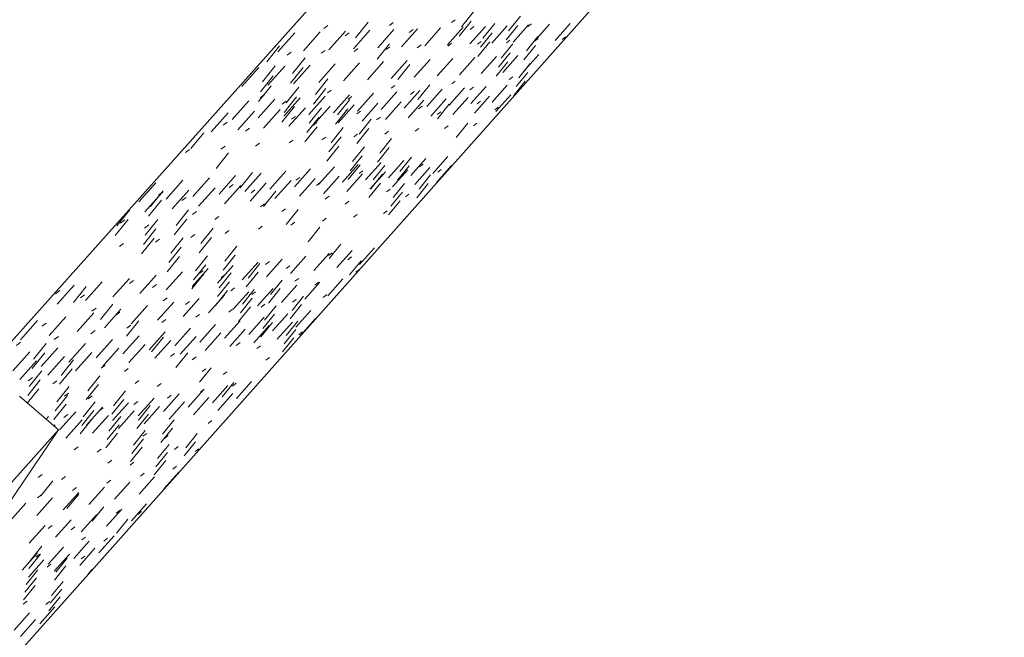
# Model space of a CAD drawing. Header units: centimetres. Extents: x 1151.07 to 1152.71, y 1902.53 to 1904.06.
# Tile 18 of 65: x 1152.1452 to 1152.2207, y 1902.7827 to 1902.83. Entities that reach past the tile are written whole.
import ezdxf

# ---------------------------------------------------------------- set-up
doc = ezdxf.new("R2010")
doc.units = ezdxf.units.CM
for name, color, linetype, lineweight in [('Rama_Szpros', 7, 'Continuous', 9), ('Wzór powierzchni', 7, 'Continuous', 9), ('Wzór powierzchni-4', 10, 'Continuous', 9), ('Ściany', 7, 'Continuous', 9), ('Ściany-1', 250, 'Continuous', 25)]:
    doc.layers.add(name, color=color, linetype=linetype, lineweight=lineweight)

# ---------------------------------------------------------------- blocks, each defined once
blk = doc.blocks.new('FP_19-Aksono Kopia 1')
at = {"layer": 'Wzór powierzchni-4'}
for p, q in [((1152.180033, 1902.83061), (1152.17911, 1902.829467)), ((1152.171948, 1902.829813), (1152.170988, 1902.828621)), ((1152.173877, 1902.829786), (1152.17358, 1902.829568)), ((1152.178626, 1902.830004), (1152.17834, 1902.829792)), ((1152.179842, 1902.829885), (1152.178922, 1902.828745)), ((1152.18166, 1902.829723), (1152.180749, 1902.828597)), ((1152.183632, 1902.830273), (1152.182729, 1902.829156)), ((1152.183087, 1902.828286), (1152.184257, 1902.829599)), ((1152.184482, 1902.829692), (1152.184209, 1902.829488)), ((1152.184706, 1902.828352), (1152.185865, 1902.829653)), ((1152.186294, 1902.828417), (1152.187442, 1902.829706)), ((1152.165026, 1902.827545), (1152.166324, 1902.828997)), ((1152.167002, 1902.827626), (1152.168285, 1902.829063)), ((1152.168868, 1902.829555), (1152.16856, 1902.829331)), ((1152.168937, 1902.827706), (1152.170206, 1902.829127)), ((1152.17049, 1902.829002), (1152.170187, 1902.82878)), ((1152.170832, 1902.827783), (1152.172088, 1902.829191)), ((1152.172689, 1902.827859), (1152.173932, 1902.829252)), ((1152.174509, 1902.827934), (1152.175739, 1902.829313)), ((1152.175399, 1902.829244), (1152.175107, 1902.829028)), ((1152.176292, 1902.828007), (1152.17751, 1902.829373)), ((1152.178041, 1902.828079), (1152.179247, 1902.829431)), ((1152.179756, 1902.828149), (1152.18095, 1902.829488)), ((1152.180057, 1902.829474), (1152.179775, 1902.829264)), ((1152.181468, 1902.82901), (1152.180559, 1902.827887)), ((1152.181438, 1902.828218), (1152.182619, 1902.829544)), ((1152.183437, 1902.829565), (1152.182535, 1902.828452)), ((1152.173583, 1902.828158), (1152.172639, 1902.826988)), ((1152.176015, 1902.828067), (1152.175726, 1902.827852)), ((1152.178344, 1902.828197), (1152.17806, 1902.827986)), ((1152.180614, 1902.828324), (1152.180335, 1902.828116)), ((1152.181276, 1902.828301), (1152.18037, 1902.827181)), ((1152.183048, 1902.82816), (1152.182152, 1902.827053)), ((1152.182827, 1902.828448), (1152.182553, 1902.828242)), ((1152.184976, 1902.828714), (1152.184087, 1902.827617)), ((1152.184985, 1902.828569), (1152.184716, 1902.828366)), ((1152.18709, 1902.828687), (1152.186825, 1902.828486)), ((1152.16516, 1902.828002), (1152.164175, 1902.826776)), ((1152.166057, 1902.827509), (1152.165746, 1902.827282)), ((1152.168648, 1902.827654), (1152.168343, 1902.827431)), ((1152.171169, 1902.827795), (1152.17087, 1902.827575)), ((1152.173624, 1902.827933), (1152.17333, 1902.827715)), ((1152.182855, 1902.827462), (1152.181961, 1902.826358)), ((1152.183887, 1902.826056), (1152.185038, 1902.827348)), ((1152.18478, 1902.828022), (1152.183893, 1902.826927)), ((1152.16713, 1902.82709), (1152.166159, 1902.825883)), ((1152.168166, 1902.825202), (1152.169426, 1902.826614)), ((1152.170054, 1902.825305), (1152.171301, 1902.826702)), ((1152.171905, 1902.825405), (1152.173138, 1902.826788)), ((1152.173718, 1902.825504), (1152.17494, 1902.826873)), ((1152.175163, 1902.82656), (1152.174234, 1902.82541)), ((1152.175496, 1902.8256), (1152.176705, 1902.826956)), ((1152.17724, 1902.825695), (1152.178437, 1902.827037)), ((1152.17895, 1902.825788), (1152.180135, 1902.827117)), ((1152.180627, 1902.825879), (1152.1818, 1902.827195)), ((1152.182664, 1902.826768), (1152.181772, 1902.825667)), ((1152.182272, 1902.825968), (1152.183434, 1902.827272)), ((1152.184392, 1902.826647), (1152.183509, 1902.825558)), ((1152.162261, 1902.824882), (1152.163562, 1902.826338)), ((1152.164833, 1902.826463), (1152.163854, 1902.825245)), ((1152.16427, 1902.824991), (1152.165557, 1902.826432)), ((1152.166963, 1902.826332), (1152.165995, 1902.825129)), ((1152.166238, 1902.825098), (1152.167511, 1902.826524)), ((1152.184199, 1902.825964), (1152.183318, 1902.824878)), ((1152.164671, 1902.8257), (1152.163694, 1902.824485)), ((1152.168872, 1902.825461), (1152.167917, 1902.824276)), ((1152.178639, 1902.8253), (1152.17836, 1902.82509)), ((1152.183043, 1902.825619), (1152.182773, 1902.825414)), ((1152.184007, 1902.825285), (1152.183128, 1902.824202)), ((1152.16451, 1902.824941), (1152.163536, 1902.82373)), ((1152.166632, 1902.82483), (1152.165669, 1902.823633)), ((1152.168703, 1902.824721), (1152.167751, 1902.823539)), ((1152.169128, 1902.824612), (1152.168828, 1902.82439)), ((1152.171132, 1902.822989), (1152.172357, 1902.824361)), ((1152.17294, 1902.82311), (1152.174152, 1902.824469)), ((1152.174007, 1902.824965), (1152.173718, 1902.824749)), ((1152.174712, 1902.823229), (1152.175912, 1902.824575)), ((1152.175491, 1902.82449), (1152.175207, 1902.824276)), ((1152.17669, 1902.825015), (1152.175776, 1902.823885)), ((1152.17645, 1902.823346), (1152.177639, 1902.824679)), ((1152.178155, 1902.823461), (1152.179332, 1902.824781)), ((1152.180037, 1902.824833), (1152.179761, 1902.824626)), ((1152.179828, 1902.823573), (1152.180993, 1902.824881)), ((1152.181469, 1902.823684), (1152.182623, 1902.824979)), ((1152.161525, 1902.822343), (1152.162816, 1902.823788)), ((1152.163526, 1902.822477), (1152.164803, 1902.823907)), ((1152.163981, 1902.824239), (1152.16367, 1902.824012)), ((1152.165663, 1902.823747), (1152.165356, 1902.823522)), ((1152.165486, 1902.822609), (1152.16675, 1902.824024)), ((1152.166468, 1902.824084), (1152.165508, 1902.822892)), ((1152.167406, 1902.822738), (1152.168657, 1902.824139)), ((1152.169288, 1902.822865), (1152.170525, 1902.824251)), ((1152.170554, 1902.823888), (1152.169615, 1902.822723)), ((1152.170707, 1902.824128), (1152.170411, 1902.823909)), ((1152.171483, 1902.822235), (1152.172701, 1902.8236)), ((1152.173277, 1902.822363), (1152.174482, 1902.823714)), ((1152.175036, 1902.822488), (1152.176229, 1902.823827)), ((1152.176761, 1902.822612), (1152.177943, 1902.823937)), ((1152.178454, 1902.822733), (1152.179623, 1902.824046)), ((1152.180114, 1902.822851), (1152.181273, 1902.824152)), ((1152.180581, 1902.823752), (1152.180308, 1902.823546)), ((1152.181743, 1902.822968), (1152.182891, 1902.824256)), ((1152.159927, 1902.821409), (1152.161224, 1902.82286)), ((1152.161953, 1902.821553), (1152.163236, 1902.82299)), ((1152.163938, 1902.821695), (1152.165207, 1902.823117)), ((1152.166305, 1902.823343), (1152.165347, 1902.822154)), ((1152.165882, 1902.821834), (1152.167138, 1902.823241)), ((1152.168369, 1902.823253), (1152.167422, 1902.822078)), ((1152.167787, 1902.82197), (1152.169029, 1902.823363)), ((1152.170384, 1902.823164), (1152.169447, 1902.822004)), ((1152.169653, 1902.822104), (1152.170883, 1902.823482)), ((1152.171367, 1902.822997), (1152.171075, 1902.82278)), ((1152.176091, 1902.823384), (1152.175809, 1902.823172)), ((1152.177523, 1902.822936), (1152.177245, 1902.822726)), ((1152.178167, 1902.823521), (1152.177268, 1902.82241)), ((1152.18193, 1902.823311), (1152.181662, 1902.823106)), ((1152.161138, 1902.822159), (1152.160823, 1902.821929)), ((1152.16639, 1902.822589), (1152.166087, 1902.822366)), ((1152.168203, 1902.822524), (1152.167258, 1902.821353)), ((1152.168009, 1902.822126), (1152.16771, 1902.821905)), ((1152.172179, 1902.822368), (1152.171255, 1902.821224)), ((1152.172889, 1902.822542), (1152.172601, 1902.822326)), ((1152.179596, 1902.822075), (1152.178711, 1902.820983)), ((1152.180297, 1902.822067), (1152.180026, 1902.821861)), ((1152.15935, 1902.821342), (1152.158367, 1902.820119)), ((1152.162863, 1902.821688), (1152.162553, 1902.821461)), ((1152.168038, 1902.8218), (1152.167096, 1902.820632)), ((1152.170046, 1902.82173), (1152.169115, 1902.820575)), ((1152.172007, 1902.821661), (1152.171086, 1902.82052)), ((1152.173516, 1902.821448), (1152.173231, 1902.821234)), ((1152.175833, 1902.82166), (1152.175553, 1902.821448)), ((1152.178093, 1902.821866), (1152.177818, 1902.821658)), ((1152.163621, 1902.820544), (1152.163315, 1902.820318)), ((1152.166193, 1902.820779), (1152.165893, 1902.820556)), ((1152.168698, 1902.821008), (1152.168403, 1902.820788)), ((1152.169879, 1902.821018), (1152.16895, 1902.819867)), ((1152.171138, 1902.821231), (1152.170848, 1902.821014)), ((1152.17375, 1902.820898), (1152.172841, 1902.819774)), ((1152.158262, 1902.820055), (1152.157944, 1902.819822)), ((1152.161257, 1902.81979), (1152.16029, 1902.81859)), ((1152.160978, 1902.820303), (1152.160666, 1902.820073)), ((1152.169712, 1902.82031), (1152.168785, 1902.819162)), ((1152.171667, 1902.820258), (1152.17075, 1902.819123)), ((1152.173577, 1902.820207), (1152.17267, 1902.819086)), ((1152.171498, 1902.819561), (1152.170584, 1902.81843)), ((1152.171758, 1902.81772), (1152.172946, 1902.819052)), ((1152.173506, 1902.817888), (1152.174682, 1902.819208)), ((1152.175269, 1902.819477), (1152.174374, 1902.818372)), ((1152.175221, 1902.818053), (1152.176385, 1902.81936)), ((1152.176903, 1902.818215), (1152.178057, 1902.81951)), ((1152.163097, 1902.818293), (1152.162146, 1902.817114)), ((1152.164415, 1902.817013), (1152.165652, 1902.818399)), ((1152.166306, 1902.817195), (1152.16753, 1902.818567)), ((1152.168159, 1902.817373), (1152.169371, 1902.818732)), ((1152.169976, 1902.817548), (1152.171176, 1902.818894)), ((1152.17133, 1902.818869), (1152.170418, 1902.817741)), ((1152.171555, 1902.81843), (1152.17127, 1902.818215)), ((1152.172095, 1902.817018), (1152.173276, 1902.818343)), ((1152.173235, 1902.818834), (1152.172332, 1902.817719)), ((1152.17383, 1902.817192), (1152.175, 1902.818504)), ((1152.175096, 1902.8188), (1152.174203, 1902.817698)), ((1152.175532, 1902.817363), (1152.17669, 1902.818663)), ((1152.176164, 1902.818922), (1152.175889, 1902.818712)), ((1152.177203, 1902.81753), (1152.17835, 1902.818818)), ((1152.177562, 1902.818531), (1152.177291, 1902.818323)), ((1152.154363, 1902.816045), (1152.155668, 1902.817504)), ((1152.156458, 1902.816246), (1152.157748, 1902.817691)), ((1152.158509, 1902.816444), (1152.159786, 1902.817873)), ((1152.160518, 1902.816637), (1152.161781, 1902.818052)), ((1152.162487, 1902.816827), (1152.163737, 1902.818227)), ((1152.162896, 1902.816095), (1152.164138, 1902.817487)), ((1152.164809, 1902.816287), (1152.166039, 1902.817665)), ((1152.166706, 1902.817913), (1152.166411, 1902.817692)), ((1152.166685, 1902.816475), (1152.167902, 1902.81784)), ((1152.168282, 1902.817513), (1152.167991, 1902.817294)), ((1152.168523, 1902.81666), (1152.169728, 1902.818011)), ((1152.170327, 1902.81684), (1152.171519, 1902.818178)), ((1152.173065, 1902.818153), (1152.172165, 1902.817041)), ((1152.173039, 1902.818035), (1152.172758, 1902.817822)), ((1152.17674, 1902.818102), (1152.175859, 1902.817015)), ((1152.15484, 1902.815287), (1152.156136, 1902.816738)), ((1152.156234, 1902.816897), (1152.155257, 1902.81568)), ((1152.156204, 1902.816793), (1152.155885, 1902.816559)), ((1152.156916, 1902.815495), (1152.158199, 1902.816931)), ((1152.158951, 1902.815699), (1152.160219, 1902.81712)), ((1152.160943, 1902.815899), (1152.162199, 1902.817306)), ((1152.161596, 1902.817368), (1152.161289, 1902.817141)), ((1152.163272, 1902.816964), (1152.16297, 1902.816739)), ((1152.164874, 1902.816847), (1152.163939, 1902.815688)), ((1152.172895, 1902.817475), (1152.171998, 1902.816367)), ((1152.17365, 1902.817008), (1152.173372, 1902.816796)), ((1152.17458, 1902.81679), (1152.173694, 1902.815697)), ((1152.174751, 1902.817457), (1152.173863, 1902.816361)), ((1152.176566, 1902.817439), (1152.175687, 1902.816355)), ((1152.156096, 1902.816158), (1152.155121, 1902.814946)), ((1152.157989, 1902.816384), (1152.157675, 1902.816153)), ((1152.168952, 1902.816465), (1152.168664, 1902.816247)), ((1152.170472, 1902.816089), (1152.170188, 1902.815873)), ((1152.17441, 1902.816127), (1152.173526, 1902.815037)), ((1152.175082, 1902.816635), (1152.174808, 1902.816426)), ((1152.15367, 1902.815419), (1152.152687, 1902.814195)), ((1152.158189, 1902.81543), (1152.157227, 1902.814235)), ((1152.158796, 1902.81529), (1152.158486, 1902.81506)), ((1152.164008, 1902.815893), (1152.163709, 1902.815669)), ((1152.165622, 1902.815514), (1152.165328, 1902.815292)), ((1152.16659, 1902.815449), (1152.165671, 1902.814311)), ((1152.173414, 1902.815361), (1152.173138, 1902.81515)), ((1152.153537, 1902.81468), (1152.152557, 1902.813459)), ((1152.153295, 1902.814654), (1152.152973, 1902.814418)), ((1152.15582, 1902.814694), (1152.154851, 1902.813489)), ((1152.158047, 1902.814708), (1152.157088, 1902.813518)), ((1152.160514, 1902.814908), (1152.160208, 1902.81468)), ((1152.166321, 1902.814478), (1152.16603, 1902.814258)), ((1152.168746, 1902.81478), (1152.16846, 1902.814563)), ((1152.171109, 1902.815074), (1152.170828, 1902.81486)), ((1152.155684, 1902.813968), (1152.154717, 1902.812766)), ((1152.155125, 1902.814269), (1152.154808, 1902.814035)), ((1152.160075, 1902.814014), (1152.159129, 1902.812841)), ((1152.16128, 1902.813851), (1152.160978, 1902.813625)), ((1152.163833, 1902.814169), (1152.163537, 1902.813946)), ((1152.16825, 1902.814098), (1152.167345, 1902.812979)), ((1152.155548, 1902.813246), (1152.154584, 1902.812048)), ((1152.155964, 1902.813189), (1152.155651, 1902.812957)), ((1152.157766, 1902.813278), (1152.156813, 1902.812094)), ((1152.158658, 1902.813524), (1152.15835, 1902.813295)), ((1152.159931, 1902.813309), (1152.158988, 1902.812139)), ((1152.153197, 1902.812845), (1152.152877, 1902.812609)), ((1152.157626, 1902.812568), (1152.156676, 1902.811388)), ((1152.161896, 1902.812646), (1152.160967, 1902.811494)), ((1152.169856, 1902.812791), (1152.168965, 1902.811691)), ((1152.169562, 1902.811006), (1152.170725, 1902.812311)), ((1152.171293, 1902.811234), (1152.172445, 1902.812527)), ((1152.157488, 1902.811862), (1152.15654, 1902.810686)), ((1152.159644, 1902.81191), (1152.158707, 1902.810747)), ((1152.16175, 1902.811957), (1152.160823, 1902.810808)), ((1152.164376, 1902.811467), (1152.164084, 1902.811246)), ((1152.164167, 1902.810297), (1152.165365, 1902.81164)), ((1152.166, 1902.810538), (1152.167186, 1902.811868)), ((1152.167798, 1902.810774), (1152.168972, 1902.812092)), ((1152.169194, 1902.812136), (1152.168913, 1902.811921)), ((1152.170676, 1902.811815), (1152.170399, 1902.811602)), ((1152.17141, 1902.811526), (1152.170533, 1902.810444)), ((1152.158448, 1902.809545), (1152.159683, 1902.810929)), ((1152.159502, 1902.811216), (1152.158567, 1902.810057)), ((1152.159303, 1902.810763), (1152.159001, 1902.810536)), ((1152.160393, 1902.809801), (1152.161614, 1902.811171)), ((1152.162299, 1902.810052), (1152.163508, 1902.811408)), ((1152.163657, 1902.811324), (1152.162742, 1902.810192)), ((1152.165947, 1902.811145), (1152.16566, 1902.810927)), ((1152.171283, 1902.810851), (1152.171022, 1902.81065)), ((1152.152375, 1902.808747), (1152.153649, 1902.810174)), ((1152.153956, 1902.810021), (1152.153643, 1902.809787)), ((1152.154441, 1902.809019), (1152.155701, 1902.810431)), ((1152.156465, 1902.809285), (1152.157712, 1902.810682)), ((1152.159361, 1902.810526), (1152.158429, 1902.80937)), ((1152.161459, 1902.810589), (1152.160537, 1902.809446)), ((1152.160973, 1902.81044), (1152.160675, 1902.810216)), ((1152.163508, 1902.81065), (1152.162596, 1902.809521)), ((1152.165359, 1902.810046), (1152.164459, 1902.808933)), ((1152.166627, 1902.810174), (1152.166343, 1902.809957)), ((1152.168851, 1902.808833), (1152.170006, 1902.810129)), ((1152.148312, 1902.809237), (1152.147986, 1902.808996)), ((1152.148112, 1902.808187), (1152.149414, 1902.809644)), ((1152.150322, 1902.80954), (1152.149349, 1902.80833)), ((1152.150266, 1902.80847), (1152.151554, 1902.809911)), ((1152.155732, 1902.809698), (1152.155423, 1902.809467)), ((1152.161171, 1902.809235), (1152.160254, 1902.808099)), ((1152.161315, 1902.80991), (1152.160395, 1902.808771)), ((1152.161716, 1902.809451), (1152.161422, 1902.809228)), ((1152.163213, 1902.809312), (1152.162306, 1902.808189)), ((1152.163476, 1902.808066), (1152.164664, 1902.809399)), ((1152.165209, 1902.809387), (1152.164311, 1902.808276)), ((1152.165302, 1902.808326), (1152.166479, 1902.809647)), ((1152.167093, 1902.808582), (1152.168259, 1902.80989)), ((1152.168144, 1902.809872), (1152.167863, 1902.809657)), ((1152.150204, 1902.808915), (1152.149883, 1902.808677)), ((1152.156545, 1902.808689), (1152.15624, 1902.80846)), ((1152.157779, 1902.807253), (1152.159005, 1902.808627)), ((1152.159715, 1902.807529), (1152.160928, 1902.808889)), ((1152.161614, 1902.8078), (1152.162815, 1902.809147)), ((1152.163067, 1902.808648), (1152.162162, 1902.807528)), ((1152.163325, 1902.809149), (1152.163035, 1902.808928)), ((1152.167006, 1902.80881), (1152.16612, 1902.807715)), ((1152.166441, 1902.808566), (1152.166159, 1902.808349)), ((1152.16879, 1902.808931), (1152.168513, 1902.808718)), ((1152.151093, 1902.807886), (1152.150776, 1902.80765)), ((1152.152375, 1902.808207), (1152.151419, 1902.807018)), ((1152.151733, 1902.806391), (1152.152997, 1902.807807)), ((1152.153789, 1902.806684), (1152.15504, 1902.808086)), ((1152.155804, 1902.806971), (1152.157042, 1902.808359)), ((1152.158255, 1902.808388), (1152.157954, 1902.808161)), ((1152.161562, 1902.807807), (1152.16127, 1902.807584)), ((1152.162922, 1902.807987), (1152.162019, 1902.80687)), ((1152.164032, 1902.808191), (1152.163745, 1902.807972)), ((1152.16491, 1902.808076), (1152.164017, 1902.806972)), ((1152.166854, 1902.808164), (1152.16597, 1902.807072)), ((1152.166399, 1902.806421), (1152.167556, 1902.80772)), ((1152.145303, 1902.805473), (1152.146608, 1902.806934)), ((1152.147491, 1902.805785), (1152.148782, 1902.807231)), ((1152.149634, 1902.806091), (1152.150911, 1902.807522)), ((1152.152912, 1902.807587), (1152.1526, 1902.807353)), ((1152.154358, 1902.806919), (1152.153417, 1902.805752)), ((1152.156426, 1902.807008), (1152.156124, 1902.806779)), ((1152.159027, 1902.807413), (1152.15873, 1902.807187)), ((1152.160939, 1902.805582), (1152.162131, 1902.806919)), ((1152.162794, 1902.805867), (1152.163974, 1902.807191)), ((1152.164762, 1902.807426), (1152.163871, 1902.806325)), ((1152.164613, 1902.806147), (1152.165782, 1902.807458)), ((1152.166756, 1902.8058), (1152.167907, 1902.807092)), ((1152.147273, 1902.806741), (1152.146949, 1902.8065)), ((1152.151014, 1902.806166), (1152.150699, 1902.805931)), ((1152.153756, 1902.806593), (1152.153448, 1902.806361)), ((1152.15712, 1902.804995), (1152.158337, 1902.806359)), ((1152.159049, 1902.805292), (1152.160252, 1902.806642)), ((1152.161338, 1902.804948), (1152.162523, 1902.806278)), ((1152.163179, 1902.805237), (1152.164352, 1902.806554)), ((1152.164615, 1902.80678), (1152.163726, 1902.805681)), ((1152.164984, 1902.805521), (1152.166146, 1902.806826)), ((1152.166402, 1902.806244), (1152.165525, 1902.805161)), ((1152.166552, 1902.806881), (1152.165672, 1902.805795)), ((1152.148197, 1902.805728), (1152.147876, 1902.805489)), ((1152.151101, 1902.804071), (1152.152355, 1902.805476)), ((1152.153148, 1902.804385), (1152.154389, 1902.805776)), ((1152.155154, 1902.804693), (1152.156383, 1902.806071)), ((1152.156272, 1902.805676), (1152.155347, 1902.804529)), ((1152.155598, 1902.804045), (1152.15682, 1902.805415)), ((1152.157549, 1902.804352), (1152.158758, 1902.805708)), ((1152.159462, 1902.804653), (1152.160659, 1902.805996)), ((1152.166253, 1902.805611), (1152.165378, 1902.804531)), ((1152.166918, 1902.806069), (1152.166641, 1902.805855)), ((1152.145301, 1902.805277), (1152.144974, 1902.805035)), ((1152.147263, 1902.805171), (1152.146295, 1902.803967)), ((1152.146879, 1902.803422), (1152.148161, 1902.804857)), ((1152.149012, 1902.80375), (1152.150279, 1902.80517)), ((1152.151578, 1902.803413), (1152.152825, 1902.804811)), ((1152.153608, 1902.803732), (1152.154842, 1902.805116)), ((1152.162131, 1902.80526), (1152.161844, 1902.805039)), ((1152.163699, 1902.80501), (1152.163416, 1902.804792)), ((1152.144702, 1902.803088), (1152.145997, 1902.804538)), ((1152.147149, 1902.80447), (1152.146184, 1902.80327)), ((1152.147392, 1902.802755), (1152.148666, 1902.804181)), ((1152.149362, 1902.803919), (1152.148411, 1902.802738)), ((1152.149506, 1902.803088), (1152.150767, 1902.804499)), ((1152.157097, 1902.804409), (1152.1568, 1902.804182)), ((1152.158123, 1902.804475), (1152.157213, 1902.803348)), ((1152.15876, 1902.804162), (1152.158467, 1902.803938)), ((1152.164386, 1902.804111), (1152.164105, 1902.803895)), ((1152.145234, 1902.802416), (1152.146521, 1902.803857)), ((1152.149245, 1902.803234), (1152.148296, 1902.802055)), ((1152.151796, 1902.803512), (1152.151488, 1902.803279)), ((1152.153562, 1902.803269), (1152.153258, 1902.803039)), ((1152.159913, 1902.803313), (1152.159016, 1902.802205)), ((1152.159509, 1902.803248), (1152.159219, 1902.803026)), ((1152.146813, 1902.802389), (1152.145856, 1902.801199)), ((1152.146206, 1902.802567), (1152.145886, 1902.802327)), ((1152.146924, 1902.803078), (1152.145965, 1902.801886)), ((1152.151389, 1902.802711), (1152.150453, 1902.80155)), ((1152.161113, 1902.803019), (1152.160827, 1902.802799)), ((1152.146702, 1902.801702), (1152.145835, 1902.800625)), ((1152.148085, 1902.802329), (1152.147769, 1902.802091)), ((1152.149013, 1902.801874), (1152.148069, 1902.800702)), ((1152.151268, 1902.802041), (1152.150335, 1902.800883)), ((1152.15438, 1902.80234), (1152.154079, 1902.802111)), ((1152.156082, 1902.802115), (1152.155785, 1902.801889)), ((1152.158159, 1902.80031), (1152.159338, 1902.801634)), ((1152.159374, 1902.80168), (1152.159086, 1902.801458)), ((1152.16002, 1902.800642), (1152.161188, 1902.801953)), ((1152.161644, 1902.802188), (1152.160762, 1902.801099)), ((1152.161827, 1902.802133), (1152.161544, 1902.801915)), ((1152.161847, 1902.800968), (1152.163003, 1902.802267)), ((1152.148897, 1902.801199), (1152.147956, 1902.800031)), ((1152.148977, 1902.801384), (1152.148665, 1902.801148)), ((1152.150785, 1902.801164), (1152.150477, 1902.800931)), ((1152.153223, 1902.800888), (1152.152305, 1902.799751)), ((1152.153347, 1902.801544), (1152.152426, 1902.800404)), ((1152.154327, 1902.799627), (1152.155531, 1902.800977)), ((1152.156261, 1902.799972), (1152.157453, 1902.801309)), ((1152.15686, 1902.801215), (1152.156566, 1902.80099)), ((1152.158569, 1902.799712), (1152.159742, 1902.801029)), ((1152.160416, 1902.800048), (1152.161578, 1902.801352)), ((1152.148783, 1902.800528), (1152.147844, 1902.799363)), ((1152.151029, 1902.80071), (1152.150101, 1902.799559)), ((1152.150343, 1902.798917), (1152.151571, 1902.800293)), ((1152.151633, 1902.800249), (1152.151329, 1902.800018)), ((1152.152355, 1902.799275), (1152.15357, 1902.800639)), ((1152.15428, 1902.800739), (1152.153982, 1902.80051)), ((1152.155239, 1902.800416), (1152.154333, 1902.799295)), ((1152.154767, 1902.799021), (1152.155963, 1902.800363)), ((1152.156686, 1902.79937), (1152.157871, 1902.800699)), ((1152.147269, 1902.799379), (1152.147451, 1902.799582)), ((1152.148291, 1902.798551), (1152.149532, 1902.799941)), ((1152.148916, 1902.799747), (1152.148606, 1902.799512)), ((1152.150793, 1902.799393), (1152.14987, 1902.798249)), ((1152.150911, 1902.80005), (1152.149985, 1902.798902)), ((1152.150815, 1902.798303), (1152.152036, 1902.799672)), ((1152.152978, 1902.799586), (1152.152065, 1902.798455)), ((1152.15281, 1902.798665), (1152.154019, 1902.800021)), ((1152.155113, 1902.799774), (1152.154209, 1902.798656)), ((1152.147867, 1902.79886), (1152.147949, 1902.798952)), ((1152.148779, 1902.797933), (1152.150013, 1902.799316)), ((1152.152857, 1902.79894), (1152.151946, 1902.797812)), ((1152.156941, 1902.798696), (1152.156051, 1902.797597)), ((1152.15707, 1902.799325), (1152.156178, 1902.798223)), ((1152.159969, 1902.799278), (1152.159686, 1902.799059)), ((1152.152736, 1902.798297), (1152.151827, 1902.797172)), ((1152.154738, 1902.797866), (1152.153842, 1902.796757)), ((1152.154862, 1902.798499), (1152.153964, 1902.797387)), ((1152.154974, 1902.798291), (1152.154681, 1902.798066)), ((1152.156629, 1902.798115), (1152.15634, 1902.797892)), ((1152.158841, 1902.79827), (1152.157963, 1902.797185)), ((1152.149719, 1902.797253), (1152.149415, 1902.797021)), ((1152.154615, 1902.797237), (1152.15372, 1902.796131)), ((1152.156685, 1902.797447), (1152.1558, 1902.796354)), ((1152.157384, 1902.797272), (1152.157098, 1902.797051)), ((1152.15871, 1902.797653), (1152.157834, 1902.796572)), ((1152.158981, 1902.797111), (1152.158699, 1902.796891)), ((1152.151475, 1902.797084), (1152.151175, 1902.796854)), ((1152.156558, 1902.796827), (1152.155676, 1902.795737)), ((1152.152296, 1902.796229), (1152.152, 1902.796001)), ((1152.153989, 1902.796075), (1152.153697, 1902.795849)), ((1152.156432, 1902.796211), (1152.155552, 1902.795123)), ((1152.157266, 1902.795776), (1152.156982, 1902.795555)), ((1152.146943, 1902.795131), (1152.146635, 1902.794896)), ((1152.148739, 1902.794985), (1152.148436, 1902.794753)), ((1152.1544, 1902.793639), (1152.155566, 1902.794948)), ((1152.154772, 1902.795246), (1152.154483, 1902.795022)), ((1152.156274, 1902.794029), (1152.157429, 1902.795326)), ((1152.147778, 1902.794645), (1152.146862, 1902.793509)), ((1152.14959, 1902.794145), (1152.149291, 1902.793914)), ((1152.150543, 1902.792835), (1152.151733, 1902.79417)), ((1152.152214, 1902.794702), (1152.151919, 1902.794475)), ((1152.15249, 1902.793241), (1152.153668, 1902.794562)), ((1152.146535, 1902.792), (1152.147749, 1902.793361)), ((1152.146898, 1902.793573), (1152.146593, 1902.793339)), ((1152.148559, 1902.792422), (1152.14976, 1902.793769)), ((1152.149759, 1902.793634), (1152.148857, 1902.792518)), ((1152.144471, 1902.791571), (1152.145697, 1902.792945)), ((1152.151675, 1902.792657), (1152.150787, 1902.79156)), ((1152.153797, 1902.791588), (1152.154955, 1902.792888)), ((1152.149957, 1902.790751), (1152.151138, 1902.792077)), ((1152.151895, 1902.791174), (1152.153064, 1902.792486)), ((1152.152928, 1902.792398), (1152.152639, 1902.792173)), ((1152.154575, 1902.792288), (1152.15429, 1902.792065)), ((1152.145968, 1902.789882), (1152.147172, 1902.791233)), ((1152.14772, 1902.791229), (1152.14742, 1902.790997)), ((1152.147982, 1902.790321), (1152.149174, 1902.791659)), ((1152.149465, 1902.791129), (1152.14917, 1902.7909)), ((1152.153529, 1902.791711), (1152.152655, 1902.790632)), ((1152.150289, 1902.790343), (1152.149997, 1902.790116)), ((1152.151309, 1902.789136), (1152.15247, 1902.79044)), ((1152.146924, 1902.789641), (1152.146027, 1902.788531)), ((1152.147413, 1902.788251), (1152.148597, 1902.789579)), ((1152.14938, 1902.788698), (1152.150552, 1902.790014)), ((1152.151972, 1902.790254), (1152.151685, 1902.790029)), ((1152.145408, 1902.787795), (1152.146604, 1902.789137)), ((1152.146819, 1902.78903), (1152.145925, 1902.787922)), ((1152.146769, 1902.789037), (1152.146471, 1902.788806)), ((1152.147884, 1902.787719), (1152.149061, 1902.78904)), ((1152.149835, 1902.788169), (1152.151001, 1902.789477)), ((1152.150223, 1902.788887), (1152.149933, 1902.78866)), ((1152.145895, 1902.787261), (1152.147084, 1902.788595)), ((1152.147622, 1902.788267), (1152.147327, 1902.788037)), ((1152.148771, 1902.788133), (1152.14789, 1902.787045)), ((1152.148879, 1902.788732), (1152.147996, 1902.787641)), ((1152.146612, 1902.787816), (1152.145722, 1902.786715)), ((1152.150771, 1902.787853), (1152.150458, 1902.787466)), ((1152.146407, 1902.786615), (1152.145521, 1902.78552)), ((1152.14651, 1902.787214), (1152.145621, 1902.786116)), ((1152.148558, 1902.786944), (1152.147681, 1902.785861)), ((1152.148452, 1902.786354), (1152.147578, 1902.785274)), ((1152.145794, 1902.785427), (1152.145499, 1902.785196)), ((1152.147528, 1902.78539), (1152.147237, 1902.785162)), ((1152.148347, 1902.785767), (1152.147474, 1902.78469)), ((1152.1448, 1902.783209), (1152.145972, 1902.784524)), ((1152.146771, 1902.783698), (1152.147931, 1902.785001)), ((1152.145281, 1902.782711), (1152.146446, 1902.784019))]:
    blk.add_line(p, q, dxfattribs=at)

msp = doc.modelspace()

# ---------------------------------------------------------------- linework, layer by layer
at = {"layer": 'Rama_Szpros'}
for p, q in [((1152.148198, 1902.798573), (1152.145228, 1902.801152)), ((1152.148198, 1902.798573), (1152.055284, 1902.694444)), ((1152.094754, 1902.719507), (1152.148198, 1902.798573))]:
    msp.add_line(p, q, dxfattribs=at)
at = {"layer": 'Ściany'}
msp.add_line((1152.111383, 1902.743588), (1152.458925, 1903.133849), dxfattribs=at)
at = {"layer": 'Ściany-1'}
msp.add_line((1152.049697, 1902.699142), (1152.561438, 1903.271758), dxfattribs=at)

# ---------------------------------------------------------------- block references
at = {"layer": 'Wzór powierzchni'}
msp.add_blockref('FP_19-Aksono Kopia 1', (0, 0), dxfattribs=at)

doc.saveas('drawing.dxf')
